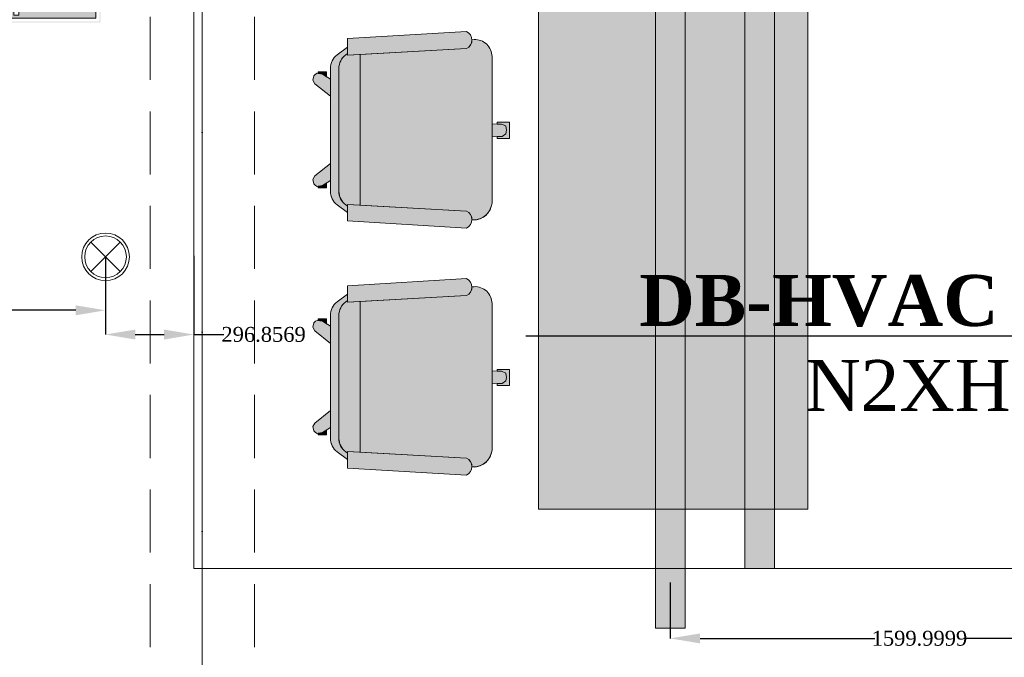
# Model space of a CAD drawing. Header units: inches. Extents: x -78787 to 29484, y -9517 to 23232.
# Tile 211 of 256: x 13718 to 17025, y 419 to 2560. Entities that reach past the tile are written whole.
import ezdxf
from ezdxf import colors
from ezdxf.entities.mleader import LeaderData, LeaderLine
from ezdxf.enums import TextEntityAlignment as Align
from ezdxf.math import Vec2, Vec3

# ---------------------------------------------------------------- set-up
doc = ezdxf.new("R2010")
doc.units = ezdxf.units.IN
doc.header["$MEASUREMENT"] = 0
doc.linetypes.add('Dot & Dashed', pattern=[670.277762, 317.5, -176.388889, 0, -176.388874])
doc.linetypes.add('Hidden', pattern=[317.5, 211.666667, -105.833333])
for name, color, linetype in [('- ავარიული განათება', 7, 'Continuous'), ('- განათება', 7, 'Continuous'), ('- მექანიკური ნაწილი', 7, 'Continuous'), ('Structural - Bearing', 7, 'Continuous'), ('Structural - Grid', 7, 'Continuous')]:
    doc.layers.add(name, color=color, linetype=linetype)
for name, color, linetype, lineweight, true_color in [('2D Drafting - General_Pen_No__102', 7, 'Continuous', 13, 0xcccccc), ('2D Drafting - General_Pen_No__161', 7, 'Continuous', 13, 0x6a6a6a), ('New_2D Drafting - General_Pen_No__161', 7, 'Continuous', 13, 0x6a6a6a), ('New_Interior - Lamp_Pen_No__77', 7, 'Continuous', 20, 0xffeb28), ('Structural - Bearing_Pen_No__102', 7, 'Continuous', 13, 0xcccccc), ('Structural - Grid_Pen_No__81', 7, 'Continuous', 20, 0x6a6a6a)]:
    doc.layers.add(name, color=color, linetype=linetype, lineweight=lineweight, true_color=true_color)
doc.layers.add('New_2D Drafting - General_Pen_No__121', color=255, linetype='Continuous', lineweight=0)
doc.layers.add('New_Drawing & Figure_Pen_No__1', color=7, linetype='Continuous', lineweight=13)
doc.styles.add('CT', font='ARIALN.TTF', dxfattribs={"height": 200})
doc.styles.add('GENERATED_STYLE_2', font='txt')
doc.styles.get("Standard").update_dxf_attribs({"font": 'arial.ttf'})
doc.dimstyles.get("Standard").update_dxf_attribs({"dimtxt": 0.18, "dimasz": 0.18, "dimexe": 0.18, "dimexo": 0.0625, "dimgap": 0.09, "dimtad": 0, "dimtih": 1, "dimtoh": 1, "dimdec": 4, "dimzin": 0, "dimdsep": 46, "dimtxsty": 'Standard', "dimcen": 0.09, "dimadec": 0, "dimazin": 0, "dimtfac": 1, "dimtdec": 4, "dimtofl": 0, "dimtmove": 0, "dimatfit": 3, "dimfxl": 1, "dimtolj": 1, "dimtzin": 0, "dimarcsym": 0})

# ---------------------------------------------------------------- blocks, each defined once
blk = doc.blocks.new('Standard grid marker_2')
at = {"layer": 'Structural - Grid_Pen_No__81', "color": 251, "linetype": 'Continuous', "lineweight": 20, "true_color": 0x6a6a6a}
blk.add_line((1000, 0), (27734.9, 0), dxfattribs=at)
at = {"layer": 'Structural - Grid_Pen_No__81', "color": 251, "lineweight": 20, "true_color": 0x6a6a6a, "style": 'GENERATED_STYLE_2'}
for tag, p in [('AC_MarkerText_1_0', (-1.5, -46.7)), ('AC_MarkerText_1_1', (28933.4, -46.7))]:
    blk.add_attdef(tag, text='', height=100, rotation=270, dxfattribs=at).set_placement(p, align=Align.TOP_CENTER)
blk = doc.blocks.new('Beam_3', base_point=(-11008.8, 14663))
at = {"layer": 'Structural - Bearing_Pen_No__102', "color": 254, "linetype": 'Dot & Dashed', "lineweight": 13, "true_color": 0xcccccc}
blk.add_line((-11008.8, 14663), (-11008.8, 39096.2), dxfattribs=at)
at = {"layer": 'Structural - Bearing_Pen_No__102', "color": 254, "linetype": 'Hidden', "lineweight": 13, "true_color": 0xcccccc}
for p, q in [((-11183.8, 20838), (-11183.8, 26488)), ((-10833.8, 20838), (-10833.8, 26488))]:
    blk.add_line(p, q, dxfattribs=at)
blk = doc.blocks.new('Recessed Spot')
at = {"layer": 'New_Interior - Lamp_Pen_No__77', "color": 2, "linetype": 'Continuous', "lineweight": 20, "true_color": 0xffeb28}
for q in [(-49.5, 49.5), (49.5, 49.5), (-49.5, -49.5), (49.5, -49.5)]:
    blk.add_line((0, 0), q, dxfattribs=at)
at = {"layer": 'New_Interior - Lamp_Pen_No__77', "color": 2, "linetype": 'Continuous', "lineweight": 20, "true_color": 0xffeb28, "flags": 128}
blk.add_lwpolyline([(80, 0, 1), (-80, 0, 1)], format="xyb", close=True, dxfattribs=at)
at = {"layer": 'New_Interior - Lamp_Pen_No__77', "color": 2, "linetype": 'Continuous', "lineweight": 20, "true_color": 0xffeb28}
blk.add_circle((0, 0), 70, dxfattribs=at)
blk = doc.blocks.new('_DotSmall')
at = {"color": 0, "linetype": 'ByBlock', "const_width": 0.5}
blk.add_lwpolyline([(-0.0625, 0, 1), (0.0625, 0, 1)], format="xyb", close=True, dxfattribs=at)
blk = doc.blocks.new('*D965')
at = {"layer": '- განათება', "color": 0, "lineweight": -2, "transparency": 16777216}
for p, q in [((12705.9, 1763.9), (12705.9, 1584.2)), ((14005.9, 1763.9), (14005.9, 1584.2)), ((12805.9, 1584.4), (13264.5, 1584.4)), ((13905.9, 1584.4), (13563.8, 1584.4))]:
    blk.add_line(p, q, dxfattribs=at)
at = {"layer": '- განათება', "color": 0, "transparency": 16777216}
for points in [[(12805.9, 1601), (12805.9, 1567.7), (12705.9, 1584.4)], [(13905.9, 1601), (13905.9, 1567.7), (14005.9, 1584.4)]]:
    blk.add_solid(points, dxfattribs=at)
at = {"layer": 'Defpoints', "color": 0, "transparency": 16777216}
for p in [(12705.9, 1764), (14005.9, 1764), (14005.9, 1584.4)]:
    blk.add_point(p, dxfattribs=at)
at = {"layer": '- განათება', "color": 0, "transparency": 16777216, "insert": (13414.1, 1584.4), "char_height": 50, "attachment_point": 5}
blk.add_mtext('\\A1;{\\fSylfaen|b0|i0|c0|p18;1300.0000}', dxfattribs=at)
blk = doc.blocks.new('*D966')
at = {"layer": '- განათება', "color": 0, "lineweight": -2, "transparency": 16777216}
for p, q in [((14005.9, 1763.9), (14005.9, 1502.8)), ((14302.8, 1767.4), (14302.8, 1502.8)), ((14105.9, 1503), (14202.8, 1503)), ((14302.8, 1503), (14402.8, 1503))]:
    blk.add_line(p, q, dxfattribs=at)
at = {"layer": '- განათება', "color": 0, "transparency": 16777216}
for points in [[(14105.9, 1519.7), (14105.9, 1486.3), (14005.9, 1503)], [(14202.8, 1519.7), (14202.8, 1486.3), (14302.8, 1503)]]:
    blk.add_solid(points, dxfattribs=at)
at = {"layer": 'Defpoints', "color": 0, "transparency": 16777216}
for p in [(14005.9, 1764), (14302.8, 1767.5), (14302.8, 1503)]:
    blk.add_point(p, dxfattribs=at)
at = {"layer": '- განათება', "color": 0, "transparency": 16777216, "insert": (14536.8, 1503), "char_height": 50, "attachment_point": 5}
blk.add_mtext('\\A1;{\\fSylfaen|b0|i0|c0|p18;296.8569}', dxfattribs=at)
blk = doc.blocks.new('*D1155')
at = {"layer": '- განათება', "color": 0, "lineweight": -2, "transparency": 16777216}
for p, q in [((17502.8, 785.4), (17502.8, 482.3)), ((15902.8, 669.9), (15902.8, 482.3)), ((16002.8, 482.5), (16590, 482.5)), ((17402.8, 482.5), (16889, 482.5))]:
    blk.add_line(p, q, dxfattribs=at)
at = {"layer": '- განათება', "color": 0, "transparency": 16777216}
for points in [[(16002.8, 499.2), (16002.8, 465.8), (15902.8, 482.5)], [(17402.8, 499.2), (17402.8, 465.8), (17502.8, 482.5)]]:
    blk.add_solid(points, dxfattribs=at)
at = {"layer": 'Defpoints', "color": 0, "transparency": 16777216}
for p in [(17502.8, 785.5), (15902.8, 670), (17502.8, 482.5)]:
    blk.add_point(p, dxfattribs=at)
at = {"layer": '- განათება', "color": 0, "transparency": 16777216, "insert": (16739.5, 482.5), "char_height": 50, "attachment_point": 5}
blk.add_mtext('\\A1;{\\fSylfaen|b0|i0|c0|p18;1599.9999}', dxfattribs=at)
blk = doc.blocks.new('ექსიტიი')
at = {"layer": '- ავარიული განათება', "linetype": 'Continuous', "lineweight": 35}
h = blk.add_hatch(color=7, dxfattribs=at)
h.paths.add_polyline_path([(-16445, -14820.3), (-15390.6, -14820.3), (-15390.6, -14349.4), (-16445, -14349.4)])
h.paths.add_polyline_path([(-15397.3, -14813.4), (-16437.8, -14813.4), (-16437.8, -14356.3), (-15397.3, -14356.3)], flags=0)
at = {"layer": '- ავარიული განათება', "transparency": 33554687}
h = blk.add_hatch(color=3, dxfattribs=at)
h.dxf.hatch_style = 1
h.paths.add_polyline_path([(-16408.1, -14386.1), (-16408.1, -14784.7), (-15427.6, -14784.7), (-15427.6, -14386.1)])
h.paths.add_polyline_path([(-15863, -14548.3), (-15610.3, -14548.3), (-15649.7, -14504.6), (-15594.1, -14504.6), (-15533.9, -14570.2), (-15596.7, -14635.1), (-15651.9, -14635.1), (-15610.8, -14592.8), (-15863, -14592.8)], flags=16)
h.paths.add_polyline_path([(-16057.2, -14458.4, -1), (-16131.7, -14458.4, -1)], flags=16)
h.paths.add_polyline_path([(-16028.8, -14548.3), (-16028.8, -14592.8), (-16141.3, -14592.8), (-16149.6, -14609.7), (-16089.2, -14646.5), (-16089.2, -14757.7), (-16132.6, -14757.7), (-16132.6, -14671.1), (-16180.7, -14638.2), (-16180.7, -14711.9), (-16310.3, -14711.9), (-16310.3, -14670.1), (-16224.8, -14670.1), (-16224.8, -14569.8), (-16267.9, -14544.8), (-16223.4, -14468.8), (-16141.5, -14468.8, 0.505536), (-16092.1, -14502.8), (-16092.1, -14548.3)], flags=16)
at = {"layer": '- ავარიული განათება', "color": 7, "linetype": 'Continuous', "lineweight": 13}
for p, q in [((-15427.6, -14386.1), (-16408.1, -14386.1)), ((-16408.1, -14386.1), (-16408.1, -14784.7)), ((-15427.6, -14784.7), (-15427.6, -14386.1)), ((-16223.4, -14468.8), (-16267.9, -14544.8)), ((-16233.3, -14564.8), (-16200.4, -14503)), ((-16180, -14508.6), (-16224.8, -14591.8)), ((-16141.5, -14468.8), (-16223.4, -14468.8)), ((-16200.4, -14503), (-16180, -14508.6)), ((-16092.1, -14548.3), (-16092.1, -14502.8)), ((-15594.1, -14504.6), (-15649.7, -14504.6)), ((-15649.7, -14504.6), (-15610.3, -14548.3)), ((-15533.9, -14570.2), (-15594.1, -14504.6)), ((-16267.9, -14544.8), (-16233.3, -14564.8)), ((-16224.8, -14591.8), (-16224.8, -14670.1)), ((-16149.6, -14609.7), (-16126, -14561.5)), ((-16126, -14561.5), (-16126, -14592.8)), ((-16126, -14592.8), (-16028.8, -14592.8)), ((-16028.8, -14548.3), (-16092.1, -14548.3)), ((-16028.8, -14592.8), (-16028.8, -14548.3)), ((-15610.3, -14548.3), (-15863, -14548.3)), ((-15863, -14548.3), (-15863, -14592.8)), ((-15863, -14592.8), (-15610.8, -14592.8)), ((-15610.8, -14592.8), (-15651.9, -14635.1)), ((-15596.7, -14635.1), (-15533.9, -14570.2)), ((-16224.8, -14670.1), (-16310.3, -14670.1)), ((-16310.3, -14670.1), (-16310.3, -14711.9)), ((-16180.7, -14711.9), (-16180.7, -14638.2)), ((-16180.7, -14638.2), (-16132.6, -14671.1)), ((-16089.2, -14646.5), (-16149.6, -14609.7)), ((-16132.6, -14671.1), (-16132.6, -14757.7)), ((-16089.2, -14757.7), (-16089.2, -14646.5)), ((-15651.9, -14635.1), (-15596.7, -14635.1)), ((-16310.3, -14711.9), (-16180.7, -14711.9)), ((-16132.6, -14757.7), (-16089.2, -14757.7)), ((-16408.1, -14784.7), (-15427.6, -14784.7))]:
    blk.add_line(p, q, dxfattribs=at)
for centre, start, end in [((-16094.5, -14458.4), 360, 180), ((-16104.3, -14467.6), 181.79553, 289.06844), ((-16094.5, -14458.4), 180, 0)]:
    blk.add_arc(centre, 37.2, start, end, dxfattribs=at)

msp = doc.modelspace()

# ---------------------------------------------------------------- hatches: boundary and pattern name
at = {"layer": '- განათება', "linetype": 'Continuous', "lineweight": 0, "true_color": 0xbf4c00}
msp.add_hatch(color=22, dxfattribs=at).paths.add_polyline_path([(15952.78833, 517.01482), (15852.78833, 517.01482), (15852.78833, 4767.87126), (15952.78833, 4767.87126)])
at = {"layer": '- განათება', "linetype": 'Continuous', "lineweight": 0, "true_color": 0x20527f}
msp.add_hatch(color=167, dxfattribs=at).paths.add_polyline_path([(16252.78833, 717.01482), (16152.78833, 717.01482), (16152.78833, 4567.87126), (16252.78833, 4567.87126)])
at = {"layer": '- განათება', "linetype": 'Continuous', "lineweight": 18, "true_color": 0xff9955}
msp.add_hatch(color=21, dxfattribs=at).paths.add_polyline_path([(15902.78833, 1939.01138, 1), (15902.78833, 1699.01138, 1)])
at = {"layer": '2D Drafting - General_Pen_No__102', "linetype": 'Continuous', "lineweight": 0, "true_color": 0x999999}
for points in [[(14818.2336, 2441.19069), (15218.49805, 2463.4276, 0.6387631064), (15218.4976, 2520.57044), (14818.23363, 2496.7464)], [(15242.17395, 1887.82655, 0.3820752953), (15303.94784, 1944.18081), (15303.94784, 2436.34072, 0.4305604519), (15243.6359, 2493.39563), (15236.73189, 2493.01206, -0.3008761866), (15218.49805, 2463.4276), (14860.87102, 2443.55944), (14861.11257, 1937.56788), (15218.49625, 1917.71313, -0.3008724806), (15236.73011, 1888.12911)], [(14818.23178, 1912.96608), (14818.23178, 1934.39509), (14812.51971, 1938.67871, -0.2339896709), (14789.66217, 1983.94173), (14789.66217, 2396.74641, -0.2360732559), (14812.52023, 2442.46138), (14818.2336, 2446.74641), (14818.23361, 2468.17496), (14783.94806, 2442.46082, 0.2360689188), (14761.09075, 2396.74642), (14761.09074, 2360.28996), (14761.09076, 2303.05887), (14761.09071, 1984.84246, 0.2381394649), (14783.94646, 1938.68008)], [(14818.23178, 1939.95016), (14861.11257, 1937.56788), (14860.87102, 2443.55944), (14818.2336, 2441.19069), (14818.2336, 2446.74641), (14812.52023, 2442.46138, 0.2360732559), (14789.66217, 2396.74641), (14789.66217, 1984.84755, 0.2381735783), (14812.51971, 1938.67871), (14818.23178, 1934.39509)], [(14734.667, 2377.38767), (14747.81833, 2368.87799), (14747.81833, 2384.95183), (14720.05442, 2384.95183), (14720.05442, 2379.8231)], [(14708.36435, 2345.23999), (14761.09074, 2303.05888), (14761.09074, 2360.28996), (14734.667, 2377.38767), (14717.1319, 2380.31019), (14711.28687, 2377.38767), (14705.44184, 2371.54264), (14702.51932, 2356.93006)], [(15321.3869, 2161.86309), (15362.51926, 2161.86309), (15362.51926, 2215.73592), (15321.3869, 2215.73592), (15321.3869, 2209.83965), (15335.36765, 2209.25712), (15349.98023, 2203.41209), (15352.90274, 2188.79951), (15349.98023, 2177.10944), (15338.29016, 2168.34189), (15321.3869, 2167.66576)], [(15338.29016, 2168.34189), (15349.98023, 2177.10944), (15352.90274, 2188.79951), (15349.98023, 2203.41209), (15335.36765, 2209.25712), (15303.94784, 2210.56628), (15303.94784, 2166.9682)], [(14717.1319, 2000.38305), (14734.667, 2003.30557), (14761.09071, 2020.40326), (14761.09072, 2077.63434), (14708.36435, 2035.45325), (14702.51932, 2023.76318), (14705.44184, 2009.1506), (14711.28687, 2003.30557)], [(14720.05442, 1995.74141), (14747.81833, 1995.74141), (14747.81833, 2011.81525), (14734.667, 2003.30557), (14720.05442, 2000.87014)], [(14818.23178, 1884.39465), (15218.49581, 1860.5703, 0.6387631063), (15218.49625, 1917.71313), (14818.23178, 1939.95016)], [(14818.2336, 1611.55169), (15218.49805, 1633.7886, 0.6387631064), (15218.4976, 1690.93143), (14818.23363, 1667.1074)], [(15242.17395, 1058.18755, 0.3820752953), (15303.94784, 1114.5418), (15303.94784, 1606.70172, 0.4305604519), (15243.6359, 1663.75662), (15236.73189, 1663.37305, -0.3008761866), (15218.49805, 1633.7886), (14860.87102, 1613.92043), (14861.11257, 1107.92888), (15218.49625, 1088.07413, -0.3008724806), (15236.73011, 1058.49011)], [(14818.23178, 1083.32707), (14818.23178, 1104.75609), (14812.51971, 1109.03971, -0.2339896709), (14789.66217, 1154.30273), (14789.66217, 1567.10741, -0.2360732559), (14812.52023, 1612.82237), (14818.2336, 1617.1074), (14818.23361, 1638.53596), (14783.94806, 1612.82182, 0.2360689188), (14761.09075, 1567.10742), (14761.09074, 1530.65095), (14761.09076, 1473.41986), (14761.09071, 1155.20346, 0.2381394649), (14783.94646, 1109.04108)], [(14818.23178, 1110.31116), (14861.11257, 1107.92888), (14860.87102, 1613.92043), (14818.2336, 1611.55169), (14818.2336, 1617.1074), (14812.52023, 1612.82237, 0.2360732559), (14789.66217, 1567.10741), (14789.66217, 1155.20855, 0.2381735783), (14812.51971, 1109.03971), (14818.23178, 1104.75609)], [(14734.667, 1547.74867), (14747.81833, 1539.23899), (14747.81833, 1555.31283), (14720.05442, 1555.31283), (14720.05442, 1550.1841)], [(14708.36435, 1515.60099), (14761.09074, 1473.41988), (14761.09074, 1530.65095), (14734.667, 1547.74867), (14717.1319, 1550.67119), (14711.28687, 1547.74867), (14705.44184, 1541.90364), (14702.51932, 1527.29106)], [(15338.29016, 1338.70289), (15349.98023, 1347.47044), (15352.90274, 1359.1605), (15349.98023, 1373.77308), (15335.36765, 1379.61812), (15303.94784, 1380.92728), (15303.94784, 1337.32919)], [(15321.3869, 1332.22409), (15362.51926, 1332.22409), (15362.51926, 1386.09692), (15321.3869, 1386.09692), (15321.3869, 1380.20065), (15335.36765, 1379.61812), (15349.98023, 1373.77308), (15352.90274, 1359.1605), (15349.98023, 1347.47044), (15338.29016, 1338.70289), (15321.3869, 1338.02676)], [(14717.1319, 1170.74405), (14734.667, 1173.66657), (14761.09071, 1190.76426), (14761.09072, 1247.99534), (14708.36435, 1205.81425), (14702.51932, 1194.12418), (14705.44184, 1179.5116), (14711.28687, 1173.66657)], [(14720.05442, 1166.10241), (14747.81833, 1166.10241), (14747.81833, 1182.17625), (14734.667, 1173.66657), (14720.05442, 1171.23114)], [(14818.23178, 1054.75565), (15218.49581, 1030.9313, 0.6387631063), (15218.49625, 1088.07413), (14818.23178, 1110.31116)]]:
    msp.add_hatch(color=253, dxfattribs=at).paths.add_polyline_path(points)
at = {"layer": 'New_2D Drafting - General_Pen_No__121', "linetype": 'Continuous', "lineweight": 0, "true_color": 0xf9f9f9}
msp.add_hatch(color=7, dxfattribs=at).paths.add_polyline_path([(16365.07394, 917.01482), (16365.07394, 2721.00794), (15460.50273, 2721.00794), (15460.50273, 917.01482)])

# ---------------------------------------------------------------- linework, layer by layer
at = {"layer": '- განათება', "color": 252, "linetype": 'Continuous', "lineweight": 13, "flags": 128}
for points in [[(15952.78833, 517.01482), (15852.78833, 517.01482), (15852.78833, 4767.87126), (15952.78833, 4767.87126)], [(16252.78833, 717.01482), (16152.78833, 717.01482), (16152.78833, 4567.87126), (16252.78833, 4567.87126)]]:
    msp.add_lwpolyline(points, close=True, dxfattribs=at)
at = {"layer": '- განათება', "color": 8, "linetype": 'Continuous', "lineweight": 15, "flags": 128}
msp.add_lwpolyline([(14302.78844, 717.01482), (14302.78844, 4567.87126), (17502.78822, 4567.87126), (17502.78822, 717.01482)], close=True, dxfattribs=at)
at = {"layer": '2D Drafting - General_Pen_No__161', "color": 251, "linetype": 'Continuous', "lineweight": 13, "true_color": 0x6a6a6a, "flags": 128}
for points in [[(14818.2336, 2441.19069), (15218.49805, 2463.4276, 0.6387631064), (15218.4976, 2520.57044), (14818.23363, 2496.7464)], [(15242.17395, 1887.82655, 0.3820752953), (15303.94784, 1944.18081), (15303.94784, 2436.34072, 0.4305604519), (15243.6359, 2493.39563), (15236.73189, 2493.01206, -0.3008761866), (15218.49805, 2463.4276), (14860.87102, 2443.55944), (14861.11257, 1937.56788), (15218.49625, 1917.71313, -0.3008724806), (15236.73011, 1888.12911)], [(14818.23178, 1912.96608), (14818.23178, 1934.39509), (14812.51971, 1938.67871, -0.2339896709), (14789.66217, 1983.94173), (14789.66217, 2396.74641, -0.2360732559), (14812.52023, 2442.46138), (14818.2336, 2446.74641), (14818.23361, 2468.17496), (14783.94806, 2442.46082, 0.2360689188), (14761.09075, 2396.74642), (14761.09074, 2360.28996), (14761.09076, 2303.05887), (14761.09071, 1984.84246, 0.2381394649), (14783.94646, 1938.68008)], [(14818.23178, 1939.95016), (14861.11257, 1937.56788), (14860.87102, 2443.55944), (14818.2336, 2441.19069), (14818.2336, 2446.74641), (14812.52023, 2442.46138, 0.2360732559), (14789.66217, 2396.74641), (14789.66217, 1984.84755, 0.2381735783), (14812.51971, 1938.67871), (14818.23178, 1934.39509)], [(14818.23178, 1884.39465), (15218.49581, 1860.5703, 0.6387631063), (15218.49625, 1917.71313), (14818.23178, 1939.95016)], [(14818.2336, 1611.55169), (15218.49805, 1633.7886, 0.6387631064), (15218.4976, 1690.93143), (14818.23363, 1667.1074)], [(15242.17395, 1058.18755, 0.3820752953), (15303.94784, 1114.5418), (15303.94784, 1606.70172, 0.4305604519), (15243.6359, 1663.75662), (15236.73189, 1663.37305, -0.3008761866), (15218.49805, 1633.7886), (14860.87102, 1613.92043), (14861.11257, 1107.92888), (15218.49625, 1088.07413, -0.3008724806), (15236.73011, 1058.49011)], [(14818.23178, 1083.32707), (14818.23178, 1104.75609), (14812.51971, 1109.03971, -0.2339896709), (14789.66217, 1154.30273), (14789.66217, 1567.10741, -0.2360732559), (14812.52023, 1612.82237), (14818.2336, 1617.1074), (14818.23361, 1638.53596), (14783.94806, 1612.82182, 0.2360689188), (14761.09075, 1567.10742), (14761.09074, 1530.65095), (14761.09076, 1473.41986), (14761.09071, 1155.20346, 0.2381394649), (14783.94646, 1109.04108)], [(14818.23178, 1110.31116), (14861.11257, 1107.92888), (14860.87102, 1613.92043), (14818.2336, 1611.55169), (14818.2336, 1617.1074), (14812.52023, 1612.82237, 0.2360732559), (14789.66217, 1567.10741), (14789.66217, 1155.20855, 0.2381735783), (14812.51971, 1109.03971), (14818.23178, 1104.75609)], [(14818.23178, 1054.75565), (15218.49581, 1030.9313, 0.6387631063), (15218.49625, 1088.07413), (14818.23178, 1110.31116)]]:
    msp.add_lwpolyline(points, format="xyb", close=True, dxfattribs=at)
for points in [[(14734.667, 2377.38767), (14747.81833, 2368.87799), (14747.81833, 2384.95183), (14720.05442, 2384.95183), (14720.05442, 2379.8231)], [(14708.36435, 2345.23999), (14761.09074, 2303.05888), (14761.09074, 2360.28996), (14734.667, 2377.38767), (14717.1319, 2380.31019), (14711.28687, 2377.38767), (14705.44184, 2371.54264), (14702.51932, 2356.93006)], [(15321.3869, 2161.86309), (15362.51926, 2161.86309), (15362.51926, 2215.73592), (15321.3869, 2215.73592), (15321.3869, 2209.83965), (15335.36765, 2209.25712), (15349.98023, 2203.41209), (15352.90274, 2188.79951), (15349.98023, 2177.10944), (15338.29016, 2168.34189), (15321.3869, 2167.66576)], [(15338.29016, 2168.34189), (15349.98023, 2177.10944), (15352.90274, 2188.79951), (15349.98023, 2203.41209), (15335.36765, 2209.25712), (15303.94784, 2210.56628), (15303.94784, 2166.9682)], [(14717.1319, 2000.38305), (14734.667, 2003.30557), (14761.09071, 2020.40326), (14761.09072, 2077.63434), (14708.36435, 2035.45325), (14702.51932, 2023.76318), (14705.44184, 2009.1506), (14711.28687, 2003.30557)], [(14720.05442, 1995.74141), (14747.81833, 1995.74141), (14747.81833, 2011.81525), (14734.667, 2003.30557), (14720.05442, 2000.87014)], [(14734.667, 1547.74867), (14747.81833, 1539.23899), (14747.81833, 1555.31283), (14720.05442, 1555.31283), (14720.05442, 1550.1841)], [(14708.36435, 1515.60099), (14761.09074, 1473.41988), (14761.09074, 1530.65095), (14734.667, 1547.74867), (14717.1319, 1550.67119), (14711.28687, 1547.74867), (14705.44184, 1541.90364), (14702.51932, 1527.29106)], [(15338.29016, 1338.70289), (15349.98023, 1347.47044), (15352.90274, 1359.1605), (15349.98023, 1373.77308), (15335.36765, 1379.61812), (15303.94784, 1380.92728), (15303.94784, 1337.32919)], [(15321.3869, 1332.22409), (15362.51926, 1332.22409), (15362.51926, 1386.09692), (15321.3869, 1386.09692), (15321.3869, 1380.20065), (15335.36765, 1379.61812), (15349.98023, 1373.77308), (15352.90274, 1359.1605), (15349.98023, 1347.47044), (15338.29016, 1338.70289), (15321.3869, 1338.02676)], [(14717.1319, 1170.74405), (14734.667, 1173.66657), (14761.09071, 1190.76426), (14761.09072, 1247.99534), (14708.36435, 1205.81425), (14702.51932, 1194.12418), (14705.44184, 1179.5116), (14711.28687, 1173.66657)], [(14720.05442, 1166.10241), (14747.81833, 1166.10241), (14747.81833, 1182.17625), (14734.667, 1173.66657), (14720.05442, 1171.23114)]]:
    msp.add_lwpolyline(points, close=True, dxfattribs=at)
at = {"layer": 'New_2D Drafting - General_Pen_No__161', "color": 251, "linetype": 'Continuous', "lineweight": 13, "true_color": 0x6a6a6a}
for p, q in [((15218.49602, 2520.57034), (14818.23363, 2496.7464)), ((15218.49602, 2520.57034), (14818.23363, 2496.7464)), ((14818.23363, 2496.7464), (14818.2336, 2441.19069)), ((14818.23363, 2496.7464), (14818.2336, 2441.19069)), ((15243.63553, 2493.39551), (15236.73245, 2493.01209)), ((15243.63553, 2493.39551), (15236.73245, 2493.01209)), ((14783.94757, 2442.46063), (14818.23363, 2468.17497)), ((14783.94757, 2442.46063), (14818.23363, 2468.17497)), ((15218.49602, 2463.42749), (14818.2336, 2441.19069)), ((15218.49602, 2463.42749), (14818.2336, 2441.19069)), ((14812.519, 2442.46063), (14818.2336, 2446.7464)), ((14812.519, 2442.46063), (14818.2336, 2446.7464)), ((14860.87102, 2443.55972), (14861.11257, 1937.56788)), ((14860.87102, 2443.55972), (14861.11257, 1937.56788)), ((15303.94784, 1944.18081), (15303.94784, 2436.34072)), ((15303.94784, 1944.18081), (15303.94784, 2436.34072)), ((14720.05442, 2379.8231), (14720.05442, 2384.95183)), ((14720.05442, 2379.8231), (14720.05442, 2384.95183)), ((14761.09078, 2396.74641), (14761.09071, 1983.94683)), ((14761.09078, 2396.74641), (14761.09071, 1983.94683)), ((14789.66217, 2396.74641), (14789.66217, 1983.94173)), ((14789.66217, 2396.74641), (14789.66217, 1983.94173)), ((14702.51932, 2356.93006), (14705.44184, 2371.54264)), ((14702.51932, 2356.93006), (14705.44184, 2371.54264)), ((14708.36435, 2345.23999), (14702.51932, 2356.93006)), ((14708.36435, 2345.23999), (14702.51932, 2356.93006)), ((14705.44184, 2371.54264), (14711.28687, 2377.38767)), ((14705.44184, 2371.54264), (14711.28687, 2377.38767)), ((14711.28687, 2377.38767), (14717.1319, 2380.31019)), ((14711.28687, 2377.38767), (14717.1319, 2380.31019)), ((14717.1319, 2380.31019), (14734.667, 2377.38767)), ((14717.1319, 2380.31019), (14734.667, 2377.38767)), ((14734.667, 2377.38767), (14761.09077, 2360.28994)), ((14734.667, 2377.38767), (14761.09077, 2360.28994)), ((14761.09076, 2303.05887), (14708.36435, 2345.23999)), ((14761.09076, 2303.05887), (14708.36435, 2345.23999)), ((15321.3869, 2215.73592), (15321.3869, 2209.83965)), ((15362.30213, 2215.73592), (15321.3869, 2215.73592)), ((15321.3869, 2215.73592), (15321.3869, 2209.83965)), ((15362.30213, 2215.73592), (15321.3869, 2215.73592)), ((15362.51926, 2161.86309), (15362.51926, 2215.73592)), ((15362.51926, 2161.86309), (15362.51926, 2215.73592)), ((15335.36765, 2209.25712), (15303.94784, 2210.56628)), ((15335.36765, 2209.25712), (15303.94784, 2210.56628)), ((15349.98023, 2203.41209), (15335.36765, 2209.25712)), ((15349.98023, 2203.41209), (15335.36765, 2209.25712)), ((15352.90274, 2188.79951), (15349.98023, 2203.41209)), ((15352.90274, 2188.79951), (15349.98023, 2203.41209)), ((15349.98023, 2177.10944), (15352.90274, 2188.79951)), ((15349.98023, 2177.10944), (15352.90274, 2188.79951)), ((15303.94784, 2166.9682), (15338.29016, 2168.34189)), ((15303.94784, 2166.9682), (15338.29016, 2168.34189)), ((15321.3869, 2161.86309), (15321.3869, 2167.66576)), ((15321.3869, 2161.86309), (15321.3869, 2167.66576)), ((15362.30213, 2161.86309), (15321.3869, 2161.86309)), ((15362.30213, 2161.86309), (15321.3869, 2161.86309)), ((15338.29016, 2168.34189), (15349.98023, 2177.10944)), ((15338.29016, 2168.34189), (15349.98023, 2177.10944)), ((14761.09076, 2077.63437), (14708.36435, 2035.45325)), ((14761.09076, 2077.63437), (14708.36435, 2035.45325)), ((14708.36435, 2035.45325), (14702.51932, 2023.76318)), ((14708.36435, 2035.45325), (14702.51932, 2023.76318)), ((14702.51932, 2023.76318), (14705.44184, 2009.1506)), ((14702.51932, 2023.76318), (14705.44184, 2009.1506)), ((14734.667, 2003.30557), (14761.09077, 2020.4033)), ((14734.667, 2003.30557), (14761.09077, 2020.4033)), ((14705.44184, 2009.1506), (14711.28687, 2003.30557)), ((14705.44184, 2009.1506), (14711.28687, 2003.30557)), ((14711.28687, 2003.30557), (14717.1319, 2000.38305)), ((14711.28687, 2003.30557), (14717.1319, 2000.38305)), ((14717.1319, 2000.38305), (14734.667, 2003.30557)), ((14717.1319, 2000.38305), (14734.667, 2003.30557)), ((14720.05442, 2000.87014), (14720.05442, 1995.74141)), ((14720.05442, 2000.87014), (14720.05442, 1995.74141)), ((14783.94572, 1938.68019), (14818.23178, 1912.96608)), ((14783.94572, 1938.68019), (14818.23178, 1912.96608)), ((14812.5175, 1938.68037), (14818.23213, 1934.39483)), ((14812.5175, 1938.68037), (14818.23213, 1934.39483)), ((15218.49423, 1917.71325), (14818.23178, 1939.95016)), ((14818.23178, 1884.39465), (14818.23178, 1939.95016)), ((15218.49423, 1917.71325), (14818.23178, 1939.95016)), ((14818.23178, 1884.39465), (14818.23178, 1939.95016)), ((15243.63374, 1887.74542), (15236.73065, 1888.12908)), ((15243.63374, 1887.74542), (15236.73065, 1888.12908)), ((15218.49423, 1860.57039), (14818.23178, 1884.39465)), ((15218.49423, 1860.57039), (14818.23178, 1884.39465)), ((15218.49602, 1690.93134), (14818.23363, 1667.1074)), ((15218.49602, 1690.93134), (14818.23363, 1667.1074)), ((14818.23363, 1667.1074), (14818.2336, 1611.55169)), ((14818.23363, 1667.1074), (14818.2336, 1611.55169)), ((15243.63553, 1663.75651), (15236.73245, 1663.37308)), ((15243.63553, 1663.75651), (15236.73245, 1663.37308)), ((14783.94757, 1612.82163), (14818.23363, 1638.53597)), ((14783.94757, 1612.82163), (14818.23363, 1638.53597)), ((15218.49602, 1633.78849), (14818.2336, 1611.55169)), ((15218.49602, 1633.78849), (14818.2336, 1611.55169)), ((14812.519, 1612.82163), (14818.2336, 1617.1074)), ((14812.519, 1612.82163), (14818.2336, 1617.1074)), ((14860.87102, 1613.92072), (14861.11257, 1107.92888)), ((14860.87102, 1613.92072), (14861.11257, 1107.92888)), ((15303.94784, 1114.5418), (15303.94784, 1606.70172)), ((15303.94784, 1114.5418), (15303.94784, 1606.70172)), ((14720.05442, 1550.1841), (14720.05442, 1555.31283)), ((14720.05442, 1550.1841), (14720.05442, 1555.31283)), ((14761.09078, 1567.10741), (14761.09071, 1154.30783)), ((14761.09078, 1567.10741), (14761.09071, 1154.30783)), ((14789.66217, 1567.10741), (14789.66217, 1154.30273)), ((14789.66217, 1567.10741), (14789.66217, 1154.30273)), ((14702.51932, 1527.29106), (14705.44184, 1541.90364)), ((14702.51932, 1527.29106), (14705.44184, 1541.90364)), ((14708.36435, 1515.60099), (14702.51932, 1527.29106)), ((14708.36435, 1515.60099), (14702.51932, 1527.29106)), ((14705.44184, 1541.90364), (14711.28687, 1547.74867)), ((14705.44184, 1541.90364), (14711.28687, 1547.74867)), ((14711.28687, 1547.74867), (14717.1319, 1550.67119)), ((14711.28687, 1547.74867), (14717.1319, 1550.67119)), ((14717.1319, 1550.67119), (14734.667, 1547.74867)), ((14717.1319, 1550.67119), (14734.667, 1547.74867)), ((14734.667, 1547.74867), (14761.09077, 1530.65094)), ((14734.667, 1547.74867), (14761.09077, 1530.65094)), ((14761.09076, 1473.41986), (14708.36435, 1515.60099)), ((14761.09076, 1473.41986), (14708.36435, 1515.60099)), ((15335.36765, 1379.61812), (15303.94784, 1380.92728)), ((15335.36765, 1379.61812), (15303.94784, 1380.92728)), ((15321.3869, 1386.09692), (15321.3869, 1380.20065)), ((15362.30213, 1386.09692), (15321.3869, 1386.09692)), ((15321.3869, 1386.09692), (15321.3869, 1380.20065)), ((15362.30213, 1386.09692), (15321.3869, 1386.09692)), ((15349.98023, 1373.77308), (15335.36765, 1379.61812)), ((15349.98023, 1373.77308), (15335.36765, 1379.61812)), ((15352.90274, 1359.1605), (15349.98023, 1373.77308)), ((15352.90274, 1359.1605), (15349.98023, 1373.77308)), ((15349.98023, 1347.47044), (15352.90274, 1359.1605)), ((15349.98023, 1347.47044), (15352.90274, 1359.1605)), ((15362.51926, 1332.22409), (15362.51926, 1386.09692)), ((15362.51926, 1332.22409), (15362.51926, 1386.09692)), ((15303.94784, 1337.32919), (15338.29016, 1338.70289)), ((15303.94784, 1337.32919), (15338.29016, 1338.70289)), ((15321.3869, 1332.22409), (15321.3869, 1338.02676)), ((15321.3869, 1332.22409), (15321.3869, 1338.02676)), ((15362.30213, 1332.22409), (15321.3869, 1332.22409)), ((15362.30213, 1332.22409), (15321.3869, 1332.22409)), ((15338.29016, 1338.70289), (15349.98023, 1347.47044)), ((15338.29016, 1338.70289), (15349.98023, 1347.47044)), ((14761.09076, 1247.99537), (14708.36435, 1205.81425)), ((14761.09076, 1247.99537), (14708.36435, 1205.81425)), ((14708.36435, 1205.81425), (14702.51932, 1194.12418)), ((14708.36435, 1205.81425), (14702.51932, 1194.12418)), ((14702.51932, 1194.12418), (14705.44184, 1179.5116)), ((14702.51932, 1194.12418), (14705.44184, 1179.5116)), ((14734.667, 1173.66657), (14761.09077, 1190.7643)), ((14734.667, 1173.66657), (14761.09077, 1190.7643)), ((14705.44184, 1179.5116), (14711.28687, 1173.66657)), ((14705.44184, 1179.5116), (14711.28687, 1173.66657)), ((14711.28687, 1173.66657), (14717.1319, 1170.74405)), ((14711.28687, 1173.66657), (14717.1319, 1170.74405)), ((14717.1319, 1170.74405), (14734.667, 1173.66657)), ((14717.1319, 1170.74405), (14734.667, 1173.66657)), ((14720.05442, 1171.23114), (14720.05442, 1166.10241)), ((14720.05442, 1171.23114), (14720.05442, 1166.10241)), ((14783.94572, 1109.04118), (14818.23178, 1083.32707)), ((14783.94572, 1109.04118), (14818.23178, 1083.32707)), ((14812.5175, 1109.04137), (14818.23213, 1104.75583)), ((14812.5175, 1109.04137), (14818.23213, 1104.75583)), ((15218.49423, 1088.07424), (14818.23178, 1110.31116)), ((14818.23178, 1054.75565), (14818.23178, 1110.31116)), ((15218.49423, 1088.07424), (14818.23178, 1110.31116)), ((14818.23178, 1054.75565), (14818.23178, 1110.31116)), ((15243.63374, 1058.10642), (15236.73065, 1058.49007)), ((15243.63374, 1058.10642), (15236.73065, 1058.49007)), ((15218.49423, 1030.93139), (14818.23178, 1054.75565)), ((15218.49423, 1030.93139), (14818.23178, 1054.75565))]:
    msp.add_line(p, q, dxfattribs=at)
at = {"layer": 'New_2D Drafting - General_Pen_No__161', "color": 251, "linetype": 'Continuous', "lineweight": 13, "true_color": 0x6a6a6a, "flags": 128}
msp.add_lwpolyline([(16365.07394, 917.01482), (16365.07394, 2721.00794), (15460.50273, 2721.00794), (15460.50273, 917.01482)], close=True, dxfattribs=at)
for points in [[(14720.05442, 2384.95183), (14747.81833, 2384.95183), (14747.81833, 2368.87799)], [(14720.05442, 2384.95183), (14747.81833, 2384.95183), (14747.81833, 2368.87799)], [(14720.05442, 1995.74141), (14747.81833, 1995.74141), (14747.81833, 2011.81525)], [(14720.05442, 1995.74141), (14747.81833, 1995.74141), (14747.81833, 2011.81525)], [(14720.05442, 1555.31283), (14747.81833, 1555.31283), (14747.81833, 1539.23899)], [(14720.05442, 1555.31283), (14747.81833, 1555.31283), (14747.81833, 1539.23899)], [(14720.05442, 1166.10241), (14747.81833, 1166.10241), (14747.81833, 1182.17625)], [(14720.05442, 1166.10241), (14747.81833, 1166.10241), (14747.81833, 1182.17625)]]:
    msp.add_lwpolyline(points, dxfattribs=at)
at = {"layer": 'New_Drawing & Figure_Pen_No__1', "color": 7, "linetype": 'Continuous', "lineweight": 13}
for centre, radius, start, end in [((15205.25836, 2491.99892), 31.48983, 294.862106, 65.137861), ((15205.25836, 2491.99892), 31.48983, 294.862106, 65.137861), ((15246.80499, 2436.34072), 57.14285, 359.999977, 93.17984), ((15246.80499, 2436.34072), 57.14285, 359.999977, 93.17984), ((14818.2336, 2396.74641), 57.14285, 126.869873, 179.999969), ((14818.2336, 2396.74641), 57.14285, 126.869873, 179.999969), ((14846.80503, 2396.74641), 57.14285, 126.869873, 179.999969), ((14846.80503, 2396.74641), 57.14285, 126.869873, 179.999969), ((14818.2318, 1984.39464), 57.14285, 179.999969, 233.130081), ((14818.2318, 1984.39464), 57.14285, 179.999969, 233.130081), ((14846.80323, 1984.39464), 57.14285, 179.999969, 233.130081), ((14846.80323, 1984.39464), 57.14285, 179.999969, 233.130081), ((15241.57, 1950.52308), 62.69944, 268.9893349, 354.19439411), ((15241.57, 1950.52308), 62.69944, 268.9893349, 354.19439411), ((15205.25657, 1889.14182), 31.48983, 294.862106, 65.137861), ((15205.25657, 1889.14182), 31.48983, 294.862106, 65.137861), ((15205.25836, 1662.35991), 31.48983, 294.862106, 65.137861), ((15205.25836, 1662.35991), 31.48983, 294.862106, 65.137861), ((15246.80499, 1606.70172), 57.14285, 359.999977, 93.17984), ((15246.80499, 1606.70172), 57.14285, 359.999977, 93.17984), ((14818.2336, 1567.10741), 57.14285, 126.869873, 179.999969), ((14818.2336, 1567.10741), 57.14285, 126.869873, 179.999969), ((14846.80503, 1567.10741), 57.14285, 126.869873, 179.999969), ((14846.80503, 1567.10741), 57.14285, 126.869873, 179.999969), ((14818.2318, 1154.75564), 57.14285, 179.999969, 233.130081), ((14818.2318, 1154.75564), 57.14285, 179.999969, 233.130081), ((14846.80323, 1154.75564), 57.14285, 179.999969, 233.130081), ((14846.80323, 1154.75564), 57.14285, 179.999969, 233.130081), ((15241.57, 1120.88408), 62.69944, 268.9893349, 354.19439411), ((15241.57, 1120.88408), 62.69944, 268.9893349, 354.19439411), ((15205.25657, 1059.50282), 31.48983, 294.862106, 65.137861), ((15205.25657, 1059.50282), 31.48983, 294.862106, 65.137861)]:
    msp.add_arc(centre, radius, start, end, dxfattribs=at)

# ---------------------------------------------------------------- block references
at = {"layer": '- ავარიული განათება', "xscale": 0.3916661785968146, "yscale": 0.3916661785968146, "zscale": 0.3916661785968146}
msp.add_blockref('ექსიტიი', (20016.33095, 8355.96128), dxfattribs=at)
at = {"layer": '- განათება', "color": 2, "linetype": 'Continuous', "lineweight": 20, "true_color": 0xffeb28, "zscale": 1000}
msp.add_blockref('Recessed Spot', (14005.93152, 1763.9634), dxfattribs=at)
at = {"layer": 'Structural - Bearing', "color": 254, "lineweight": 13, "true_color": 0xcccccc}
msp.add_blockref('Beam_3', (14330.93152, -6356.64486), dxfattribs=at)
at = {"layer": 'Structural - Grid', "color": 8, "linetype": 'Continuous', "lineweight": 15, "zscale": 1000, "rotation": 90}
msp.add_blockref('Standard grid marker_2', (14330.93152, -9316.57065), dxfattribs=at)

# ---------------------------------------------------------------- dimensions: what is measured, and where the dimension line sits
at = {"layer": '- განათება', "color": 1}
for base, p1, p2, picture, middle in [((14005.93152, 1584.38), (12705.93152, 1763.9634), (14005.93152, 1763.9634), '*D965', (13414.12999, 1584.38)), ((14302.78844, 1503.01006), (14005.93152, 1763.9634), (14302.78844, 1767.5), '*D966', (14536.79564, 1503.01006)), ((17502.78822, 482.5), (15902.78833, 670), (17502.78822, 785.4634), '*D1155', (16739.5, 482.5))]:
    dim = msp.add_linear_dim(base=base, p1=p1, p2=p2, text='{\\fSylfaen|b0|i0|c0|p18;<>}', dimstyle='Standard', override={"dimtxt": 50, "dimasz": 100}, dxfattribs=at)
    dim.commit()
    dim.dimension.update_dxf_attribs({"geometry": picture, "text_midpoint": middle, "dimtype": 160})

# ---------------------------------------------------------------- leaders
at = {"layer": '- მექანიკური ნაწილი', "color": 7}
ml = msp.add_multileader_mtext('Standard', dxfattribs=at)
ml.set_content('{\\fSylfaen|b1|i0|c0|p18;\\C1;DB-HVAC\\C7;  \\fSylfaen|b0|i0|c0|p18;\\C1;QF-19          \\C7;N2XH-3X2.5}', color=7, style='CT')
ml.set_leader_properties()
ml.set_arrow_properties(name='DOTSMALL')
ml.build(insert=Vec2(0, 0))
ml.multileader.update_dxf_attribs({"has_dogleg": 0, "text_left_attachment_type": 6, "text_right_attachment_type": 6, "dogleg_length": 9, "arrow_head_size": 172.53719})
ctx = ml.context
ctx.base_point, ctx.char_height, ctx.arrow_head_size, ctx.landing_gap_size, ctx.plane_origin = Vec3(16030.06341, 1497.59797), 171.3007828, 172.53719, 57.5124, Vec3(-704.08497, -8987.92595)
ctx.left_attachment, ctx.right_attachment, ctx.text_align_type = 6, 6, 1
notes = []
notes.append((ctx, [(0, (1, 1, 0), (18038.39964, 1497.59797), (-1, 0), 6.4932, [(2, [(18983.49925, 2866.4071)], 0, [])])]))
ctx.mtext.insert, ctx.mtext.width, ctx.mtext.defined_height, ctx.mtext.alignment, ctx.mtext.flow_direction = Vec3(17030.98493, 1703.15891), 2531.4263669, 243.98464, 2, 5
ml = msp.add_multileader_mtext('Standard', dxfattribs=at)
ml.set_content('{\\fSylfaen|b1|i0|c0|p18;\\C1;DB-HVAC\\C7;  \\fSylfaen|b0|i0|c0|p18;\\C1;QF-19          \\C7;N2XH-3X2.5}', color=7, style='CT')
ml.set_leader_properties()
ml.set_arrow_properties(name='DOTSMALL')
ml.build(insert=Vec2(0, 0))
ml.multileader.update_dxf_attribs({"has_dogleg": 0, "text_left_attachment_type": 6, "text_right_attachment_type": 6, "dogleg_length": 9, "arrow_head_size": 172.53719})
ctx = ml.context
ctx.base_point, ctx.char_height, ctx.arrow_head_size, ctx.landing_gap_size, ctx.plane_origin = Vec3(16030.06341, 1497.59797), 171.3007828, 172.53719, 57.5124, Vec3(-704.08497, -8987.92595)
ctx.left_attachment, ctx.right_attachment, ctx.text_align_type = 6, 6, 1
notes.append((ctx, [(0, (1, 1, 0), (18038.39964, 1497.59797), (-1, 0), 6.4932, [(2, [(22613, 2501.5)], 0, [])])]))
ctx.mtext.insert, ctx.mtext.width, ctx.mtext.defined_height, ctx.mtext.alignment, ctx.mtext.flow_direction = Vec3(17030.98493, 1703.15891), 2531.4263669, 243.98464, 2, 5
for ctx, leaders in notes:
    for number, flags, end, landing, length, lines in leaders:
        leader = LeaderData()
        leader.index, (leader.has_last_leader_line, leader.has_dogleg_vector, leader.attachment_direction) = number, flags
        leader.last_leader_point, leader.dogleg_vector, leader.dogleg_length = Vec3(end), Vec3(landing), length
        for number, points, colour, breaks in lines:
            line = LeaderLine()
            line.index, line.vertices, line.color, line.breaks = number, Vec3.list(points), colors.encode_raw_color(colour), breaks
            leader.lines.append(line)
        ctx.leaders.append(leader)

doc.saveas('drawing.dxf')
